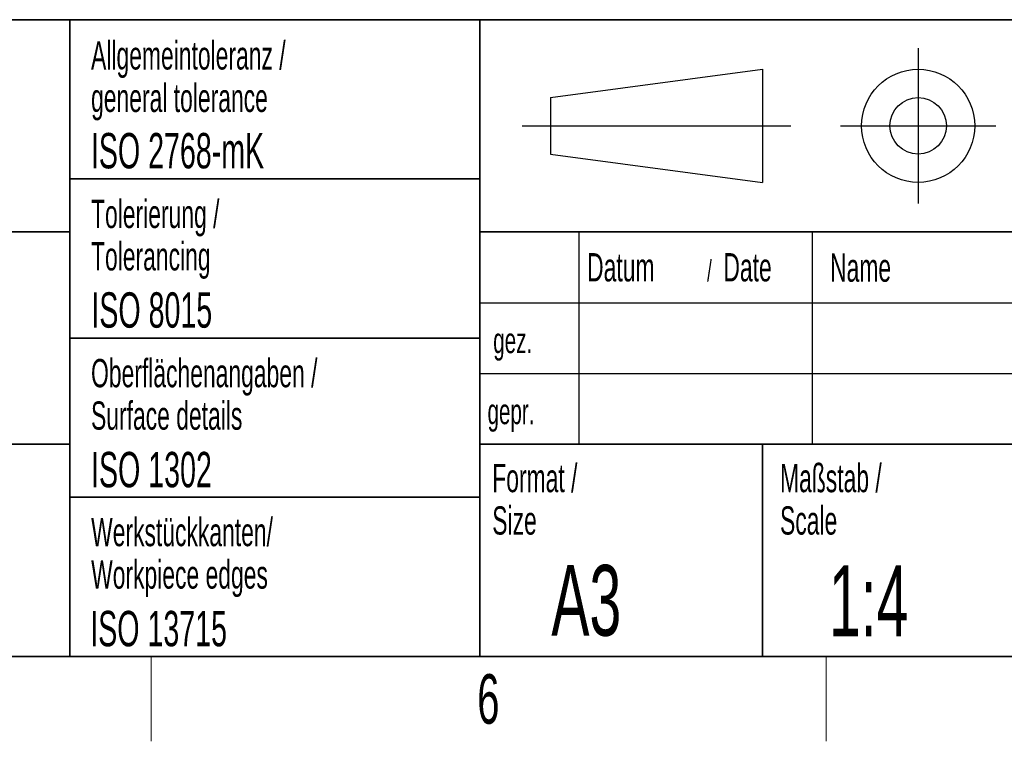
# Model space of a CAD drawing. Header units: millimetres. Extents: x 5 to 418, y 2 to 292.
# Tile 48 of 52: x 255 to 325, y 6 to 57. Entities that reach past the tile are written whole.
import ezdxf

# ---------------------------------------------------------------- set-up
doc = ezdxf.new("R2010")
doc.units = ezdxf.units.MM
doc.layers.add('SLD-0', color=7, linetype='Continuous')
doc.styles.add('SLDTEXTSTYLE1', font='TXT', dxfattribs={"width": 0.605})

# ---------------------------------------------------------------- blocks, each defined once
blk = doc.blocks.new('SW_NOTE_0_7')
at = {"layer": 'SLD-0', "color": 0, "char_height": 2, "attachment_point": 1, "style": 'SLDTEXTSTYLE1'}
for s, insert in [('Keine Maße aus der Zeichnung abnehmen. /', (0, 2.578)), ('Do not scale.', (0, -0.922))]:
    blk.add_mtext(s, dxfattribs=dict(at, insert=insert))
blk = doc.blocks.new('SW_NOTE_0_9')
at = {"layer": 'SLD-0', "color": 0, "char_height": 2, "attachment_point": 1, "style": 'SLDTEXTSTYLE1'}
for s, insert in [('Werkstückkanten/', (0, 2.578)), ('Workpiece edges', (0, -0.422))]:
    blk.add_mtext(s, dxfattribs=dict(at, insert=insert))
blk = doc.blocks.new('SW_NOTE_0_10')
at = {"layer": 'SLD-0', "color": 0, "char_height": 2, "attachment_point": 1, "style": 'SLDTEXTSTYLE1'}
for s, insert in [('Oberflächenangaben /', (0, 2.578)), ('Surface details', (0, -0.422))]:
    blk.add_mtext(s, dxfattribs=dict(at, insert=insert))
blk = doc.blocks.new('SW_NOTE_0_11')
at = {"layer": 'SLD-0', "color": 0, "char_height": 2, "attachment_point": 1, "style": 'SLDTEXTSTYLE1'}
for s, insert in [('Tolerierung /', (0, 2.578)), ('Tolerancing', (0, -0.422))]:
    blk.add_mtext(s, dxfattribs=dict(at, insert=insert))
blk = doc.blocks.new('SW_NOTE_0_12')
at = {"layer": 'SLD-0', "color": 0, "char_height": 2, "attachment_point": 1, "style": 'SLDTEXTSTYLE1'}
for s, insert in [('Allgemeintoleranz /', (0, 2.578)), ('general tolerance', (0, -0.422))]:
    blk.add_mtext(s, dxfattribs=dict(at, insert=insert))
blk = doc.blocks.new('SW_NOTE_0_13')
at = {"layer": 'SLD-0', "color": 0, "char_height": 2, "attachment_point": 1, "style": 'SLDTEXTSTYLE1'}
for s, insert in [('Format /', (0, 2.578)), ('Size', (0, -0.422))]:
    blk.add_mtext(s, dxfattribs=dict(at, insert=insert))
blk = doc.blocks.new('SW_NOTE_0_14')
at = {"layer": 'SLD-0', "color": 0, "attachment_point": 1, "style": 'SLDTEXTSTYLE1'}
for s, insert, char_height in [('Datum', (0, 2.578), 2), ('/', (8.483, 2.078), 1.5), ('Date', (9.639, 2.578), 2)]:
    blk.add_mtext(s, dxfattribs=dict(at, insert=insert, char_height=char_height))
blk = doc.blocks.new('SW_NOTE_0_15')
at = {"layer": 'SLD-0', "color": 0, "char_height": 2, "attachment_point": 1, "style": 'SLDTEXTSTYLE1'}
for s, insert in [('Maßstab /', (0, 2.578)), ('Scale', (0, -0.422))]:
    blk.add_mtext(s, dxfattribs=dict(at, insert=insert))

msp = doc.modelspace()

# ---------------------------------------------------------------- linework, layer by layer
at = {"layer": 'SLD-0', "lineweight": 35}
for p, q in [((135, 57), (408, 57)), ((259, 57), (259, 12)), ((288, 57), (288, 12)), ((259, 45.75), (288, 45.75)), ((202.5, 42), (259, 42)), ((408, 42), (288, 42)), ((259, 34.5), (288, 34.5)), ((202.5, 27), (259, 27)), ((288, 27), (408, 27)), ((308, 27), (308, 12)), ((259, 23.25), (288, 23.25)), ((26, 12), (408, 12)), ((135, 12), (408, 12))]:
    msp.add_line(p, q, dxfattribs=at)
at = {"layer": 'SLD-0'}
for p, q in [((319, 55), (319, 44)), ((293, 51.5), (308, 53.5)), ((308, 53.5), (308, 45.5)), ((293, 51.5), (293, 47.5)), ((291, 49.5), (310, 49.5)), ((313.5, 49.5), (324.5, 49.5)), ((293, 47.5), (308, 45.5)), ((295, 42), (295, 27)), ((311.5, 42), (311.5, 27)), ((288, 37), (408, 37)), ((288, 32), (328, 32))]:
    msp.add_line(p, q, dxfattribs=at)
at = {"layer": 'SLD-0', "lineweight": 18}
for p, q in [((264.75, 6), (264.75, 12)), ((312.5, 6), (312.5, 12))]:
    msp.add_line(p, q, dxfattribs=at)
at = {"layer": 'SLD-0'}
for radius in [4, 2]:
    msp.add_circle((319, 49.5), radius, dxfattribs=at)

# ---------------------------------------------------------------- block references
for name, p in [('SW_NOTE_0_12', (260.5044, 52.9003)), ('SW_NOTE_0_11', (260.5023, 41.7004)), ('SW_NOTE_0_14', (295.5862, 37.9261)), ('SW_NOTE_0_10', (260.5028, 30.4451)), ('SW_NOTE_0_13', (288.879, 23.0288)), ('SW_NOTE_0_15', (309.2315, 23.0288)), ('SW_NOTE_0_7', (204.464, 20.1509)), ('SW_NOTE_0_9', (260.5091, 19.2125))]:
    msp.add_blockref(name, p, dxfattribs=at)

# ---------------------------------------------------------------- texts
at = {"layer": 'SLD-0', "style": 'SLDTEXTSTYLE1'}
for s, insert, char_height, attachment_point in [('ISO 2768-mK', (260.4941, 48.9932), 2.5, 1), ('Name', (312.77, 40.4794), 2, 1), ('ISO 8015', (260.5278, 37.733), 2.5, 1), ('gez.', (288.9471, 35.2329), 1.8, 1), ('gepr.', (288.5446, 30.2119), 1.8, 1), ('ISO 1302', (260.5038, 26.453), 2.5, 1), ('A3', (293.0567, 18.4626), 5, 1), ('1:4', (312.6833, 18.4269), 5, 1), ('ISO 13715', (260.4473, 15.216), 2.5, 1), ('6', (288.6027, 10.743), 3.5, 2)]:
    msp.add_mtext(s, dxfattribs=dict(at, insert=insert, char_height=char_height, attachment_point=attachment_point))

doc.saveas('drawing.dxf')
